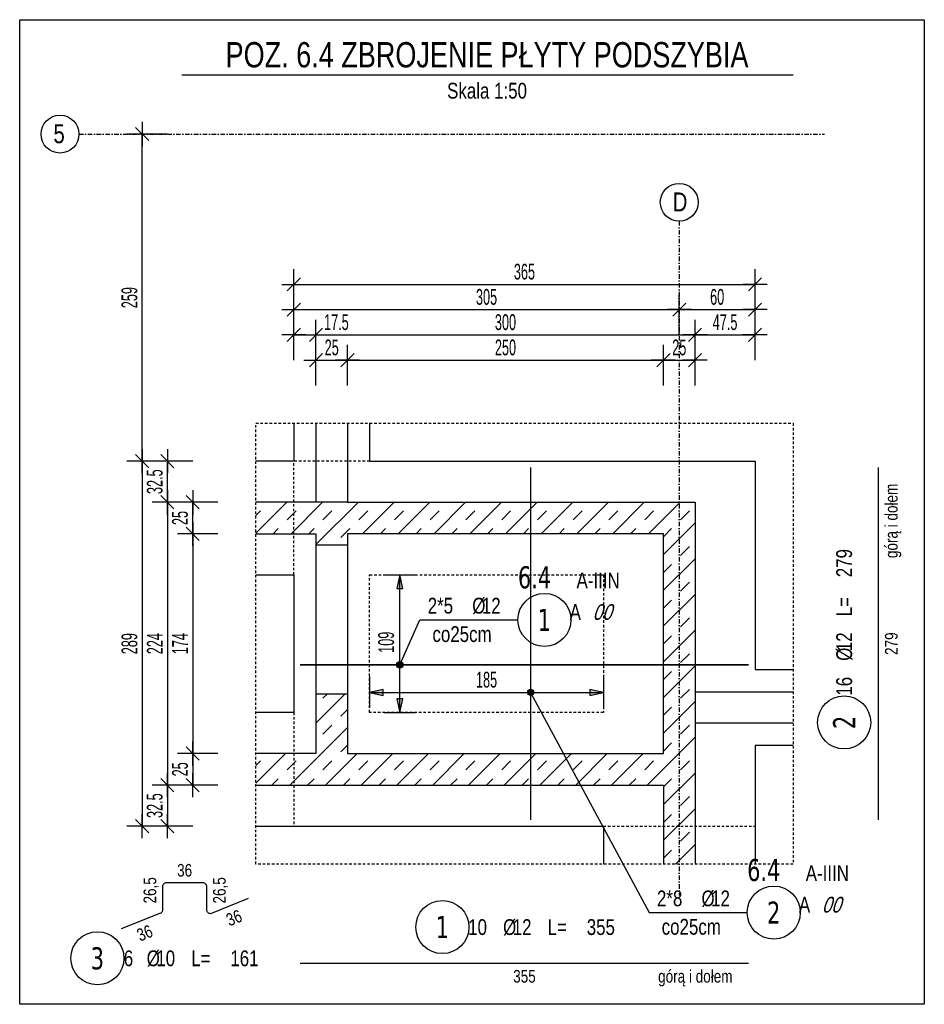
# Model space of a CAD drawing. Header units: millimetres. Extents: x -14651 to 169533, y -50079 to -19374.
# Tile 2 of 12: x -14610 to -13894, y -20154 to -19374. Entities that reach past the tile are written whole.
import ezdxf
from ezdxf.enums import TextEntityAlignment as Align

# ---------------------------------------------------------------- set-up
doc = ezdxf.new("R2010")
doc.units = ezdxf.units.MM
doc.header["$LTSCALE"] = 10
doc.linetypes.add('MO', pattern=[0.7, 0.35, -0.17, 0.01, -0.17])
doc.linetypes.add('MP', pattern=[0.36, 0.2, -0.16])
doc.layers.add('BA_obw', color=230, linetype='Continuous', plot=False)
doc.layers.add('BZ_pom', color=6, linetype='Continuous', plot=False)
for name, color, linetype in [('BA_szr', 1, 'Continuous'), ('BA_txs', 2, 'Continuous'), ('BA_wic', 1, 'Continuous'), ('BA_wis', 2, 'Continuous'), ('BD_lpm', 1, 'MP'), ('BD_osm', 1, 'MO'), ('BD_wig', 3, 'Continuous'), ('BZ_odn', 1, 'Continuous'), ('BZ_opi1', 7, 'Continuous'), ('BZ_opi2', 4, 'Continuous'), ('BZ_opi3', 30, 'Continuous'), ('BZ_opi4', 53, 'Continuous'), ('BZ_P_wid', 3, 'Continuous'), ('BZ_P_wyc', 134, 'Continuous'), ('BZ_sym', 7, 'Continuous'), ('BZ_txg', 3, 'Continuous'), ('BZ_txs', 2, 'Continuous'), ('BZ_wym', 1, 'Continuous')]:
    doc.layers.add(name, color=color, linetype=linetype)
doc.styles.add('BIKTBG', font='tahoma.ttf', dxfattribs={"width": 0.85})
doc.styles.add('BIKTC', font='bikromsw.shx', dxfattribs={"width": 0.85})
doc.styles.add('BIKTG', font='bikromsw.shx', dxfattribs={"width": 0.8})
doc.styles.add('BIKTS', font='bikromsw.shx', dxfattribs={"width": 0.8})
doc.styles.add('BIKWYM', font='bikromsw.shx', dxfattribs={"width": 0.6})
doc.dimstyles.new('BZ_KP_50_cm', dxfattribs={"dimscale": 0.5, "dimtxt": 25, "dimasz": 1.666667, "dimexe": 24, "dimexo": 0, "dimgap": 0, "dimtad": 0, "dimdec": 1, "dimrnd": 0.5, "dimzin": 9, "dimdsep": 46, "dimtxsty": 'BIKWYM', "dimblk": 'WYM-KR', "dimblk1": 'WYM-KP', "dimblk2": 'WYM-KP', "dimsah": 1, "dimcen": 0, "dimdle": 20, "dimclrd": 256, "dimclre": 256, "dimclrt": 7, "dimadec": 0, "dimazin": 0, "dimtfac": 0.033333, "dimtdec": 1, "dimtmove": 0, "dimatfit": 3, "dimldrblk": 'WYM-KP', "dimfxl": 1, "dimtvp": 0.8, "dimtolj": 1, "dimarcsym": 0})
doc.dimstyles.new('BZ_KR_50_cm', dxfattribs={"dimscale": 0.5, "dimtxt": 25, "dimasz": 1.666667, "dimexe": 24, "dimexo": 0, "dimgap": 0, "dimtad": 0, "dimdec": 1, "dimrnd": 0.5, "dimzin": 9, "dimdsep": 46, "dimtxsty": 'BIKWYM', "dimblk": 'WYM-KR', "dimcen": 0, "dimdle": 20, "dimclrd": 256, "dimclre": 256, "dimclrt": 7, "dimadec": 0, "dimazin": 0, "dimtfac": 0.033333, "dimtdec": 1, "dimtmove": 0, "dimatfit": 3, "dimldrblk": 'WYM-KR', "dimfxl": 1, "dimtvp": 0.8, "dimtolj": 1, "dimarcsym": 0})
doc.dimstyles.new('BZ_ST_50_cm', dxfattribs={"dimscale": 0.5, "dimtxt": 25, "dimasz": 1.666667, "dimexe": 24, "dimexo": 0, "dimgap": 0, "dimtad": 0, "dimdec": 1, "dimrnd": 0.5, "dimdsep": 46, "dimtxsty": 'BIKWYM', "dimblk": 'WYM-ST', "dimcen": 0, "dimdle": 20, "dimclrd": 256, "dimclre": 256, "dimclrt": 7, "dimadec": 0, "dimazin": 0, "dimtfac": 0.033333, "dimtdec": 1, "dimtix": 1, "dimtmove": 2, "dimatfit": 3, "dimldrblk": 'WYM-ST', "dimfxl": 25, "dimfxlon": 1, "dimtvp": 0.8, "dimtolj": 1, "dimtzin": 0, "dimarcsym": 0})

# ---------------------------------------------------------------- blocks, each defined once
blk = doc.blocks.new('eoprz')
blk = doc.blocks.new('WYM-KR')
at = {"linetype": 'ByBlock'}
blk.add_line((11.52, 0), (-11.52, 0), dxfattribs=at)
at = {"color": 7, "linetype": 'ByBlock'}
blk.add_line((6.24, 6.24), (-6.24, -6.24), dxfattribs=at)
blk = doc.blocks.new('*D32')
at = {"layer": 'BZ_wym', "lineweight": -2}
for p, q in [((-14375.69, -19663.77), (-14375.69, -19631.77)), ((-14350.69, -19663.77), (-14350.69, -19631.77)), ((-14374.85, -19643.77), (-14351.52, -19643.77))]:
    blk.add_line(p, q, dxfattribs=at)
at = {"layer": 'Defpoints', "color": 0, "lineweight": -2}
for p in [(-14350.69, -19643.77), (-14375.69, -19781.27), (-14350.69, -19781.27)]:
    blk.add_point(p, dxfattribs=at)
at = {"layer": 'BZ_wym', "lineweight": -2, "xscale": 0.8333333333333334, "yscale": 0.8333333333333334, "zscale": 0.8333333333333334, "rotation": 180}
blk.add_blockref('WYM-KR', (-14375.69, -19643.77), dxfattribs=at)
at = {"layer": 'BZ_wym', "lineweight": -2, "xscale": 0.8333333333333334, "yscale": 0.8333333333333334, "zscale": 0.8333333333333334}
blk.add_blockref('WYM-KR', (-14350.69, -19643.77), dxfattribs=at)
at = {"layer": 'BZ_wym', "color": 7, "lineweight": -2, "insert": (-14363.19, -19633.77), "char_height": 12.5, "attachment_point": 5, "style": 'BIKWYM'}
blk.add_mtext('\\A1;25', dxfattribs=at)
blk = doc.blocks.new('*D33')
at = {"layer": 'BZ_wym', "lineweight": -2}
for p, q in [((-14350.69, -19663.77), (-14350.69, -19631.77)), ((-14100.69, -19663.77), (-14100.69, -19631.77)), ((-14349.85, -19643.77), (-14101.52, -19643.77))]:
    blk.add_line(p, q, dxfattribs=at)
at = {"layer": 'Defpoints', "color": 0, "lineweight": -2}
for p in [(-14100.69, -19643.77), (-14350.69, -19781.27), (-14100.69, -19781.27)]:
    blk.add_point(p, dxfattribs=at)
at = {"layer": 'BZ_wym', "lineweight": -2, "xscale": 0.8333333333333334, "yscale": 0.8333333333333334, "zscale": 0.8333333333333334, "rotation": 180}
blk.add_blockref('WYM-KR', (-14350.69, -19643.77), dxfattribs=at)
at = {"layer": 'BZ_wym', "lineweight": -2, "xscale": 0.8333333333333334, "yscale": 0.8333333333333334, "zscale": 0.8333333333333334}
blk.add_blockref('WYM-KR', (-14100.69, -19643.77), dxfattribs=at)
at = {"layer": 'BZ_wym', "color": 7, "lineweight": -2, "insert": (-14225.69, -19633.77), "char_height": 12.5, "attachment_point": 5, "style": 'BIKWYM'}
blk.add_mtext('\\A1;250', dxfattribs=at)
blk = doc.blocks.new('*D34')
at = {"layer": 'BZ_wym', "lineweight": -2}
for p, q in [((-14100.69, -19663.77), (-14100.69, -19631.77)), ((-14075.69, -19663.77), (-14075.69, -19631.77)), ((-14099.85, -19643.77), (-14076.52, -19643.77))]:
    blk.add_line(p, q, dxfattribs=at)
at = {"layer": 'Defpoints', "color": 0, "lineweight": -2}
for p in [(-14075.69, -19643.77), (-14075.69, -19756.27), (-14100.69, -19781.27)]:
    blk.add_point(p, dxfattribs=at)
at = {"layer": 'BZ_wym', "lineweight": -2, "xscale": 0.8333333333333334, "yscale": 0.8333333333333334, "zscale": 0.8333333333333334, "rotation": 180}
blk.add_blockref('WYM-KR', (-14100.69, -19643.77), dxfattribs=at)
at = {"layer": 'BZ_wym', "lineweight": -2, "xscale": 0.8333333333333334, "yscale": 0.8333333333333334, "zscale": 0.8333333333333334}
blk.add_blockref('WYM-KR', (-14075.69, -19643.77), dxfattribs=at)
at = {"layer": 'BZ_wym', "color": 7, "lineweight": -2, "insert": (-14088.19, -19633.77), "char_height": 12.5, "attachment_point": 5, "style": 'BIKWYM'}
blk.add_mtext('\\A1;25', dxfattribs=at)
blk = doc.blocks.new('*D35')
at = {"layer": 'BZ_wym', "lineweight": -2}
for p, q in [((-14393.19, -19643.77), (-14393.19, -19611.77)), ((-14375.69, -19643.77), (-14375.69, -19611.77)), ((-14394.03, -19623.77), (-14394.86, -19623.77)), ((-14393.19, -19623.77), (-14375.69, -19623.77)), ((-14374.85, -19623.77), (-14344.97, -19623.77))]:
    blk.add_line(p, q, dxfattribs=at)
at = {"layer": 'Defpoints', "color": 0, "lineweight": -2}
for p in [(-14375.69, -19623.77), (-14393.19, -19723.77), (-14375.69, -19781.27)]:
    blk.add_point(p, dxfattribs=at)
at = {"layer": 'BZ_wym', "lineweight": -2, "xscale": 0.8333333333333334, "yscale": 0.8333333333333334, "zscale": 0.8333333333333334}
blk.add_blockref('WYM-KR', (-14393.19, -19623.77), dxfattribs=at)
at = {"layer": 'BZ_wym', "lineweight": -2, "xscale": 0.8333333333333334, "yscale": 0.8333333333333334, "zscale": 0.8333333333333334, "rotation": 180}
blk.add_blockref('WYM-KR', (-14375.69, -19623.77), dxfattribs=at)
at = {"layer": 'BZ_wym', "color": 7, "lineweight": -2, "insert": (-14359.5, -19613.77), "char_height": 12.5, "attachment_point": 5, "style": 'BIKWYM'}
blk.add_mtext('\\A1;17.5', dxfattribs=at)
blk = doc.blocks.new('*D36')
at = {"layer": 'BZ_wym', "lineweight": -2}
for p, q in [((-14375.69, -19643.77), (-14375.69, -19611.77)), ((-14075.69, -19643.77), (-14075.69, -19611.77)), ((-14374.85, -19623.77), (-14076.52, -19623.77))]:
    blk.add_line(p, q, dxfattribs=at)
at = {"layer": 'Defpoints', "color": 0, "lineweight": -2}
for p in [(-14075.69, -19623.77), (-14075.69, -19756.27), (-14375.69, -19781.27)]:
    blk.add_point(p, dxfattribs=at)
at = {"layer": 'BZ_wym', "lineweight": -2, "xscale": 0.8333333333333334, "yscale": 0.8333333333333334, "zscale": 0.8333333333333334, "rotation": 180}
blk.add_blockref('WYM-KR', (-14375.69, -19623.77), dxfattribs=at)
at = {"layer": 'BZ_wym', "lineweight": -2, "xscale": 0.8333333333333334, "yscale": 0.8333333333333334, "zscale": 0.8333333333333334}
blk.add_blockref('WYM-KR', (-14075.69, -19623.77), dxfattribs=at)
at = {"layer": 'BZ_wym', "color": 7, "lineweight": -2, "insert": (-14225.69, -19613.77), "char_height": 12.5, "attachment_point": 5, "style": 'BIKWYM'}
blk.add_mtext('\\A1;300', dxfattribs=at)
blk = doc.blocks.new('*D37')
at = {"layer": 'BZ_wym', "lineweight": -2}
for p, q in [((-14075.69, -19643.77), (-14075.69, -19611.77)), ((-14028.19, -19643.77), (-14028.19, -19611.77)), ((-14074.85, -19623.77), (-14029.02, -19623.77))]:
    blk.add_line(p, q, dxfattribs=at)
at = {"layer": 'Defpoints', "color": 0, "lineweight": -2}
for p in [(-14028.19, -19623.77), (-14028.19, -19723.77), (-14075.69, -19756.27)]:
    blk.add_point(p, dxfattribs=at)
at = {"layer": 'BZ_wym', "lineweight": -2, "xscale": 0.8333333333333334, "yscale": 0.8333333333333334, "zscale": 0.8333333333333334, "rotation": 180}
blk.add_blockref('WYM-KR', (-14075.69, -19623.77), dxfattribs=at)
at = {"layer": 'BZ_wym', "lineweight": -2, "xscale": 0.8333333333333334, "yscale": 0.8333333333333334, "zscale": 0.8333333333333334}
blk.add_blockref('WYM-KR', (-14028.19, -19623.77), dxfattribs=at)
at = {"layer": 'BZ_wym', "color": 7, "lineweight": -2, "insert": (-14051.94, -19613.77), "char_height": 12.5, "attachment_point": 5, "style": 'BIKWYM'}
blk.add_mtext('\\A1;47.5', dxfattribs=at)
blk = doc.blocks.new('*D38')
at = {"layer": 'BZ_wym', "lineweight": -2}
for p, q in [((-14393.19, -19623.77), (-14393.19, -19591.77)), ((-14088.19, -19623.77), (-14088.19, -19591.77)), ((-14392.36, -19603.77), (-14089.02, -19603.77))]:
    blk.add_line(p, q, dxfattribs=at)
at = {"layer": 'Defpoints', "color": 0, "lineweight": -2}
for p in [(-14088.19, -19603.77), (-14393.19, -19723.77), (-14088.19, -19723.77)]:
    blk.add_point(p, dxfattribs=at)
at = {"layer": 'BZ_wym', "lineweight": -2, "xscale": 0.8333333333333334, "yscale": 0.8333333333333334, "zscale": 0.8333333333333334, "rotation": 180}
blk.add_blockref('WYM-KR', (-14393.19, -19603.77), dxfattribs=at)
at = {"layer": 'BZ_wym', "lineweight": -2, "xscale": 0.8333333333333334, "yscale": 0.8333333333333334, "zscale": 0.8333333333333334}
blk.add_blockref('WYM-KR', (-14088.19, -19603.77), dxfattribs=at)
at = {"layer": 'BZ_wym', "color": 7, "lineweight": -2, "insert": (-14240.69, -19593.77), "char_height": 12.5, "attachment_point": 5, "style": 'BIKWYM'}
blk.add_mtext('\\A1;305', dxfattribs=at)
blk = doc.blocks.new('*D39')
at = {"layer": 'BZ_wym', "lineweight": -2}
for p, q in [((-14088.19, -19623.77), (-14088.19, -19591.77)), ((-14028.19, -19623.77), (-14028.19, -19591.77)), ((-14087.35, -19603.77), (-14029.02, -19603.77))]:
    blk.add_line(p, q, dxfattribs=at)
at = {"layer": 'Defpoints', "color": 0, "lineweight": -2}
for p in [(-14028.19, -19603.77), (-14088.19, -19723.77), (-14028.19, -19723.77)]:
    blk.add_point(p, dxfattribs=at)
at = {"layer": 'BZ_wym', "lineweight": -2, "xscale": 0.8333333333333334, "yscale": 0.8333333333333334, "zscale": 0.8333333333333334, "rotation": 180}
blk.add_blockref('WYM-KR', (-14088.19, -19603.77), dxfattribs=at)
at = {"layer": 'BZ_wym', "lineweight": -2, "xscale": 0.8333333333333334, "yscale": 0.8333333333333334, "zscale": 0.8333333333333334}
blk.add_blockref('WYM-KR', (-14028.19, -19603.77), dxfattribs=at)
at = {"layer": 'BZ_wym', "color": 7, "lineweight": -2, "insert": (-14058.19, -19593.77), "char_height": 12.5, "attachment_point": 5, "style": 'BIKWYM'}
blk.add_mtext('\\A1;60', dxfattribs=at)
blk = doc.blocks.new('*D40')
at = {"layer": 'BZ_wym', "lineweight": -2}
for p, q in [((-14393.19, -19603.77), (-14393.19, -19571.77)), ((-14028.19, -19603.77), (-14028.19, -19571.77)), ((-14392.35, -19583.77), (-14029.02, -19583.77))]:
    blk.add_line(p, q, dxfattribs=at)
at = {"layer": 'Defpoints', "color": 0, "lineweight": -2}
for p in [(-14028.19, -19583.77), (-14393.19, -19723.77), (-14028.19, -19723.77)]:
    blk.add_point(p, dxfattribs=at)
at = {"layer": 'BZ_wym', "lineweight": -2, "xscale": 0.8333333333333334, "yscale": 0.8333333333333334, "zscale": 0.8333333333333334, "rotation": 180}
blk.add_blockref('WYM-KR', (-14393.19, -19583.77), dxfattribs=at)
at = {"layer": 'BZ_wym', "lineweight": -2, "xscale": 0.8333333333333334, "yscale": 0.8333333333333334, "zscale": 0.8333333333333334}
blk.add_blockref('WYM-KR', (-14028.19, -19583.77), dxfattribs=at)
at = {"layer": 'BZ_wym', "color": 7, "lineweight": -2, "insert": (-14210.69, -19573.77), "char_height": 12.5, "attachment_point": 5, "style": 'BIKWYM'}
blk.add_mtext('\\A1;365', dxfattribs=at)
blk = doc.blocks.new('*D41')
at = {"layer": 'BZ_wym', "lineweight": -2}
for p, q in [((-14453.21, -19756.27), (-14485.21, -19756.27)), ((-14473.21, -19780.44), (-14473.21, -19757.1)), ((-14453.21, -19781.27), (-14485.21, -19781.27))]:
    blk.add_line(p, q, dxfattribs=at)
at = {"layer": 'Defpoints', "color": 0, "lineweight": -2}
for p in [(-14473.21, -19756.27), (-14453.21, -19756.27), (-14453.21, -19781.27)]:
    blk.add_point(p, dxfattribs=at)
at = {"layer": 'BZ_wym', "lineweight": -2, "xscale": 0.8333333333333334, "yscale": 0.8333333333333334, "zscale": 0.8333333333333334}
for p, rotation in [((-14473.21, -19756.27), 90), ((-14473.21, -19781.27), 270)]:
    blk.add_blockref('WYM-KR', p, dxfattribs=dict(at, rotation=rotation))
at = {"layer": 'BZ_wym', "color": 7, "lineweight": -2, "insert": (-14483.21, -19768.77), "char_height": 12.5, "attachment_point": 5, "rotation": 90, "style": 'BIKWYM'}
blk.add_mtext('\\A1;25', dxfattribs=at)
blk = doc.blocks.new('*D42')
at = {"layer": 'BZ_wym', "lineweight": -2}
for p, q in [((-14453.21, -19781.27), (-14485.21, -19781.27)), ((-14473.21, -19782.1), (-14473.21, -19954.44)), ((-14453.21, -19955.27), (-14485.21, -19955.27))]:
    blk.add_line(p, q, dxfattribs=at)
at = {"layer": 'Defpoints', "color": 0, "lineweight": -2}
for p in [(-14453.21, -19781.27), (-14473.21, -19955.27), (-14453.21, -19955.27)]:
    blk.add_point(p, dxfattribs=at)
at = {"layer": 'BZ_wym', "lineweight": -2, "xscale": 0.8333333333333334, "yscale": 0.8333333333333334, "zscale": 0.8333333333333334}
for p, rotation in [((-14473.21, -19781.27), 90), ((-14473.21, -19955.27), 270)]:
    blk.add_blockref('WYM-KR', p, dxfattribs=dict(at, rotation=rotation))
at = {"layer": 'BZ_wym', "color": 7, "lineweight": -2, "insert": (-14483.21, -19868.27), "char_height": 12.5, "attachment_point": 5, "rotation": 90, "style": 'BIKWYM'}
blk.add_mtext('\\A1;174', dxfattribs=at)
blk = doc.blocks.new('*D43')
at = {"layer": 'BZ_wym', "lineweight": -2}
for p, q in [((-14453.21, -19955.27), (-14485.21, -19955.27)), ((-14473.21, -19956.1), (-14473.21, -19979.44)), ((-14453.21, -19980.27), (-14485.21, -19980.27))]:
    blk.add_line(p, q, dxfattribs=at)
at = {"layer": 'Defpoints', "color": 0, "lineweight": -2}
for p in [(-14453.21, -19955.27), (-14473.21, -19980.27), (-14453.21, -19980.27)]:
    blk.add_point(p, dxfattribs=at)
at = {"layer": 'BZ_wym', "lineweight": -2, "xscale": 0.8333333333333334, "yscale": 0.8333333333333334, "zscale": 0.8333333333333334}
for p, rotation in [((-14473.21, -19955.27), 90), ((-14473.21, -19980.27), 270)]:
    blk.add_blockref('WYM-KR', p, dxfattribs=dict(at, rotation=rotation))
at = {"layer": 'BZ_wym', "color": 7, "lineweight": -2, "insert": (-14483.21, -19967.77), "char_height": 12.5, "attachment_point": 5, "rotation": 90, "style": 'BIKWYM'}
blk.add_mtext('\\A1;25', dxfattribs=at)
blk = doc.blocks.new('*D44')
at = {"layer": 'BZ_wym', "lineweight": -2}
for p, q in [((-14473.21, -19723.77), (-14505.21, -19723.77)), ((-14493.21, -19755.44), (-14493.21, -19724.6)), ((-14473.21, -19756.27), (-14505.21, -19756.27))]:
    blk.add_line(p, q, dxfattribs=at)
at = {"layer": 'Defpoints', "color": 0, "lineweight": -2}
for p in [(-14493.21, -19723.77), (-14473.21, -19723.77), (-14473.21, -19756.27)]:
    blk.add_point(p, dxfattribs=at)
at = {"layer": 'BZ_wym', "lineweight": -2, "xscale": 0.8333333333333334, "yscale": 0.8333333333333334, "zscale": 0.8333333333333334}
for p, rotation in [((-14493.21, -19723.77), 90), ((-14493.21, -19756.27), 270)]:
    blk.add_blockref('WYM-KR', p, dxfattribs=dict(at, rotation=rotation))
at = {"layer": 'BZ_wym', "color": 7, "lineweight": -2, "insert": (-14503.21, -19740.02), "char_height": 12.5, "attachment_point": 5, "rotation": 90, "style": 'BIKWYM'}
blk.add_mtext('\\A1;32.5', dxfattribs=at)
blk = doc.blocks.new('*D45')
at = {"layer": 'BZ_wym', "lineweight": -2}
for p, q in [((-14473.21, -19756.27), (-14505.21, -19756.27)), ((-14493.21, -19757.1), (-14493.21, -19979.44)), ((-14473.21, -19980.27), (-14505.21, -19980.27))]:
    blk.add_line(p, q, dxfattribs=at)
at = {"layer": 'Defpoints', "color": 0, "lineweight": -2}
for p in [(-14473.21, -19756.27), (-14493.21, -19980.27), (-14473.21, -19980.27)]:
    blk.add_point(p, dxfattribs=at)
at = {"layer": 'BZ_wym', "lineweight": -2, "xscale": 0.8333333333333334, "yscale": 0.8333333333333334, "zscale": 0.8333333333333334}
for p, rotation in [((-14493.21, -19756.27), 90), ((-14493.21, -19980.27), 270)]:
    blk.add_blockref('WYM-KR', p, dxfattribs=dict(at, rotation=rotation))
at = {"layer": 'BZ_wym', "color": 7, "lineweight": -2, "insert": (-14503.21, -19868.27), "char_height": 12.5, "attachment_point": 5, "rotation": 90, "style": 'BIKWYM'}
blk.add_mtext('\\A1;224', dxfattribs=at)
blk = doc.blocks.new('*D46')
at = {"layer": 'BZ_wym', "lineweight": -2}
for p, q in [((-14473.21, -19980.27), (-14505.21, -19980.27)), ((-14493.21, -19981.1), (-14493.21, -20011.94)), ((-14473.21, -20012.77), (-14505.21, -20012.77))]:
    blk.add_line(p, q, dxfattribs=at)
at = {"layer": 'Defpoints', "color": 0, "lineweight": -2}
for p in [(-14473.21, -19980.27), (-14493.21, -20012.77), (-14473.21, -20012.77)]:
    blk.add_point(p, dxfattribs=at)
at = {"layer": 'BZ_wym', "lineweight": -2, "xscale": 0.8333333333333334, "yscale": 0.8333333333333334, "zscale": 0.8333333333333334}
for p, rotation in [((-14493.21, -19980.27), 90), ((-14493.21, -20012.77), 270)]:
    blk.add_blockref('WYM-KR', p, dxfattribs=dict(at, rotation=rotation))
at = {"layer": 'BZ_wym', "color": 7, "lineweight": -2, "insert": (-14503.21, -19996.52), "char_height": 12.5, "attachment_point": 5, "rotation": 90, "style": 'BIKWYM'}
blk.add_mtext('\\A1;32.5', dxfattribs=at)
blk = doc.blocks.new('*D47')
at = {"layer": 'BZ_wym', "lineweight": -2}
for p, q in [((-14493.21, -19723.77), (-14525.21, -19723.77)), ((-14513.21, -19724.6), (-14513.21, -20011.94)), ((-14493.21, -20012.77), (-14525.21, -20012.77))]:
    blk.add_line(p, q, dxfattribs=at)
at = {"layer": 'Defpoints', "color": 0, "lineweight": -2}
for p in [(-14493.21, -19723.77), (-14513.21, -20012.77), (-14493.21, -20012.77)]:
    blk.add_point(p, dxfattribs=at)
at = {"layer": 'BZ_wym', "lineweight": -2, "xscale": 0.8333333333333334, "yscale": 0.8333333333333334, "zscale": 0.8333333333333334}
for p, rotation in [((-14513.21, -19723.77), 90), ((-14513.21, -20012.77), 270)]:
    blk.add_blockref('WYM-KR', p, dxfattribs=dict(at, rotation=rotation))
at = {"layer": 'BZ_wym', "color": 7, "lineweight": -2, "insert": (-14523.21, -19868.27), "char_height": 12.5, "attachment_point": 5, "rotation": 90, "style": 'BIKWYM'}
blk.add_mtext('\\A1;289', dxfattribs=at)
blk = doc.blocks.new('*D48')
at = {"layer": 'BZ_wym', "lineweight": -2}
for p, q in [((-14493.21, -19464.77), (-14525.21, -19464.77)), ((-14513.21, -19722.94), (-14513.21, -19465.6)), ((-14493.21, -19723.77), (-14525.21, -19723.77))]:
    blk.add_line(p, q, dxfattribs=at)
at = {"layer": 'Defpoints', "color": 0, "lineweight": -2}
for p in [(-14513.21, -19464.77), (-14493.21, -19464.77), (-14493.21, -19723.77)]:
    blk.add_point(p, dxfattribs=at)
at = {"layer": 'BZ_wym', "lineweight": -2, "xscale": 0.8333333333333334, "yscale": 0.8333333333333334, "zscale": 0.8333333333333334}
for p, rotation in [((-14513.21, -19464.77), 90), ((-14513.21, -19723.77), 270)]:
    blk.add_blockref('WYM-KR', p, dxfattribs=dict(at, rotation=rotation))
at = {"layer": 'BZ_wym', "color": 7, "lineweight": -2, "insert": (-14523.21, -19594.27), "char_height": 12.5, "attachment_point": 5, "rotation": 90, "style": 'BIKWYM'}
blk.add_mtext('\\A1;259', dxfattribs=at)
blk = doc.blocks.new('WYM-ST')
blk.add_hatch(color=256).paths.add_polyline_path([(-13, 2.88), (0, 0), (-13, -2.88)])
blk.add_lwpolyline([(0, 0), (-13, 2.88), (-13, -2.88), (0, 0)])
blk = doc.blocks.new('*D49')
at = {"layer": 'BZ_wym', "lineweight": -2}
for p, q in [((-14321.76, -19813.77), (-14297.26, -19813.77)), ((-14309.26, -19921.94), (-14309.26, -19814.6)), ((-14321.76, -19922.77), (-14297.26, -19922.77))]:
    blk.add_line(p, q, dxfattribs=at)
at = {"layer": 'Defpoints', "color": 0, "lineweight": -2}
for p in [(-14329.26, -19813.77), (-14309.26, -19813.77), (-14329.26, -19922.77)]:
    blk.add_point(p, dxfattribs=at)
at = {"layer": 'BZ_wym', "lineweight": -2, "xscale": 0.8333333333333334, "yscale": 0.8333333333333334, "zscale": 0.8333333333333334}
for p, rotation in [((-14309.26, -19813.77), 90), ((-14309.26, -19922.77), 270)]:
    blk.add_blockref('WYM-ST', p, dxfattribs=dict(at, rotation=rotation))
at = {"layer": 'BZ_wym', "color": 7, "lineweight": -2, "insert": (-14320.07, -19867.14), "char_height": 12.5, "attachment_point": 5, "rotation": 90, "style": 'BIKWYM'}
blk.add_mtext('\\A1;109', dxfattribs=at)
blk = doc.blocks.new('WYM-KP')
blk.add_hatch(color=256).paths.add_polyline_path([(3, 0, 1), (-3, 0, 1)])
blk.add_circle((0, 0), 3)
blk = doc.blocks.new('*D50')
at = {"layer": 'BZ_wym', "lineweight": -2}
for p, q in [((-14333.19, -19894.35), (-14333.19, -19918.85)), ((-14148.19, -19894.35), (-14148.19, -19918.85)), ((-14332.35, -19906.85), (-14149.02, -19906.85))]:
    blk.add_line(p, q, dxfattribs=at)
at = {"layer": 'Defpoints', "color": 0, "lineweight": -2}
for p in [(-14333.19, -19886.85), (-14148.19, -19883.6), (-14148.19, -19906.85)]:
    blk.add_point(p, dxfattribs=at)
at = {"layer": 'BZ_wym', "lineweight": -2, "xscale": 0.8333333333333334, "yscale": 0.8333333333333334, "zscale": 0.8333333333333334, "rotation": 180}
blk.add_blockref('WYM-ST', (-14333.19, -19906.85), dxfattribs=at)
at = {"layer": 'BZ_wym', "lineweight": -2, "xscale": 0.8333333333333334, "yscale": 0.8333333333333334, "zscale": 0.8333333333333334}
blk.add_blockref('WYM-ST', (-14148.19, -19906.85), dxfattribs=at)
at = {"layer": 'BZ_wym', "color": 7, "lineweight": -2, "insert": (-14240.69, -19896.85), "char_height": 12.5, "attachment_point": 5, "style": 'BIKWYM'}
blk.add_mtext('\\A1;185', dxfattribs=at)
blk = doc.blocks.new('bik_BlkOpPretW', base_point=(-8229.32, 29338.93))
at = {"layer": 'BZ_opi2', "style": 'BIKTBG', "width": 0.8}
blk.add_attdef('NUMER', text='', height=35, dxfattribs=at).set_placement((-8167.32, 29338.93), align=Align.MIDDLE_CENTER)
at = {"layer": 'BZ_opi4', "style": 'BIKTS', "width": 0.8}
for tag, p in [('SZTUK', (-8124.28, 29326.43)), ('PRZEDR_FI', (-8050, 29326.43)), ('PRZEKROJ', (-8034.76, 29326.43)), ('PRZEDR_L', (-7979.52, 29326.43)), ('DLUGOSC', (-7917.62, 29326.43))]:
    blk.add_attdef(tag, p, '', height=25, dxfattribs=at)
at = {"layer": 'BZ_pom', "width": 0.8}
for tag, p, height, style, flags in [('POZYCJA', (-8124.28, 29288.93), 35, 'BIKTBG', 3), ('GATUNEK', (-8124.28, 29251.43), 25, 'BIKTS', 1), ('METODA_L', (-8124.28, 29176.43), 25, 'BIKTS', 3)]:
    blk.add_attdef(tag, p, '', height=height, dxfattribs=dict(at, style=style, flags=flags))
at = {"layer": 'BZ_wym', "width": 0.8}
for tag, p, height, style, flags in [('UWAGA', (-8124.28, 29213.93), 25, 'BIKTS', 1), ('TYP_PRETA', (-8124.28, 29138.93), 25, 'BIKTS', 3), ('PRZEDR_NR', (-8124.28, 29101.43), 35, 'BIKTBG', 1), ('PRZEDR_SZT', (-8124.28, 29063.93), 25, 'BIKTS', 1), ('EURO_KOD', (-8124.28, 29026.43), 25, 'BIKTS', 3), ('EURO_KOD_SEGMENTY', (-8070, 29026.43), 25, 'BIKTS', 3), ('HAK_1', (-8124.28, 28988.93), 25, 'BIKTS', 3), ('HAK_2', (-8124.28, 28951.43), 25, 'BIKTS', 3), ('ID', (-8124.28, 28913.93), 25, 'BIKTS', 3), ('ID_C', (-8124.28, 28876.43), 25, 'BIKTS', 3), ('b_atr_0', (-8124.28, 28838.93), 25, 'BIKTS', 3)]:
    blk.add_attdef(tag, p, '', height=height, dxfattribs=dict(at, style=style, flags=flags))
blk = doc.blocks.new('bik_BlkOpPret', base_point=(1524.45, 7050.26))
at = {"layer": 'BZ_opi1', "style": 'BIKTS', "width": 0.6}
for tag, p in [('SZTUK', (1533.83, 7057.76)), ('PRZEDR_FI', (1554.72, 7057.76)), ('PRZEKROJ', (1563.29, 7057.76)), ('PRZEDR_L', (1533.83, 7024.01)), ('DLUGOSC', (1568.65, 7024.01)), ('UWAGA', (1533.83, 6997.76))]:
    blk.add_attdef(tag, p, '', height=18.75, dxfattribs=at)
at = {"layer": 'BZ_opi2', "style": 'BIKTBG', "width": 0.6}
blk.add_attdef('NUMER', text='', height=26.25, dxfattribs=at).set_placement((1620.77, 7050.26), align=Align.MIDDLE_CENTER)
at = {"layer": 'BZ_pom', "width": 0.6}
for tag, p, height, style in [('POZYCJA', (1589.27, 7087.76), 26.25, 'BIKTBG'), ('GATUNEK', (1630.22, 7087.76), 18.75, 'BIKTS'), ('METODA_L', (1639.09, 7050.26), 18.75, 'BIKTS'), ('EURO_KOD', (1663.74, 7050.26), 18.75, 'BIKTS')]:
    blk.add_attdef(tag, p, '', height=height, dxfattribs=dict(at, style=style))
at = {"layer": 'BZ_wym', "width": 0.6}
for tag, p, height, style, flags in [('PRZEDR_NR', (1533.83, 6969.63), 26.25, 'BIKTBG', 1), ('PRZEDR_SZT', (1533.83, 6941.51), 18.75, 'BIKTS', 1), ('TYP_PRETA', (1533.83, 6913.38), 18.75, 'BIKTS', 3), ('EURO_KOD_SEGMENTY', (1567.58, 6885.26), 18.75, 'BIKTS', 3), ('HAK_1', (1533.83, 6857.13), 18.75, 'BIKTS', 3), ('HAK_2', (1533.83, 6829.01), 18.75, 'BIKTS', 3), ('ID', (1533.83, 6800.88), 18.75, 'BIKTS', 3), ('ID_C', (1533.83, 6772.76), 18.75, 'BIKTS', 3), ('b_atr_0', (1533.83, 6744.63), 18.75, 'BIKTS', 3)]:
    blk.add_attdef(tag, p, '', height=height, dxfattribs=dict(at, style=style, flags=flags))

msp = doc.modelspace()

# ---------------------------------------------------------------- hatches: boundary and pattern name
at = {"layer": 'BA_szr'}
h = msp.add_hatch(dxfattribs=at)
h.set_pattern_fill('BIK_ZELBET', color=256, scale=100, angle=45, pattern_type=2)
h.set_pattern_definition([(45, (-20840.133, -22803.618), (-14.142136, 14.142136), []), (45, (-20847.204, -22796.547), (-14.142136, 14.142136), [10, -10])])
h.paths.add_polyline_path([(-14100.69, -19955.27), (-14100.69, -19781.27), (-14350.69, -19781.27), (-14350.69, -19790.27), (-14375.69, -19790.27), (-14375.69, -19781.27), (-14423.21, -19781.27), (-14423.21, -19756.27), (-14100.69, -19756.27), (-14075.69, -19756.27), (-14075.69, -20042.77), (-14100.69, -20042.77), (-14100.69, -19980.27), (-14423.21, -19980.27), (-14423.21, -19955.27), (-14375.72, -19955.27), (-14375.69, -19908.27), (-14350.69, -19908.27), (-14350.69, -19955.27)])

# ---------------------------------------------------------------- linework, layer by layer
at = {"layer": 'BA_obw', "lineweight": -2}
msp.add_lwpolyline([(-14610.07, -19374.2), (-13894.3, -19374.2), (-13894.3, -20153.82), (-14610.07, -20153.82)], close=True, dxfattribs=at)
at = {"layer": 'BA_wic'}
for centre in [(-14578.21, -19464.77), (-14088.19, -19518.77)]:
    msp.add_circle(centre, 15, dxfattribs=at)
at = {"layer": 'BA_wis'}
for points in [[(-14393.19, -19693.77), (-14393.19, -19723.77), (-14423.21, -19723.77)], [(-14333.19, -19693.77), (-14333.19, -19723.77), (-14028.19, -19723.77), (-14028.19, -19888.77), (-13998.19, -19888.77)], [(-14423.21, -19813.77), (-14393.19, -19813.77), (-14393.22, -19922.77), (-14423.21, -19922.77)], [(-13998.19, -19948.77), (-14028.19, -19948.77), (-14028.19, -20042.77)], [(-14423.21, -20012.77), (-14148.19, -20012.77), (-14148.19, -20042.77)]]:
    msp.add_lwpolyline(points, dxfattribs=at)
at = {"layer": 'BD_lpm', "color": 2}
for p, q in [((-14333.19, -19723.77), (-14393.19, -19723.77)), ((-14148.19, -20012.77), (-14028.19, -20012.77))]:
    msp.add_line(p, q, dxfattribs=at)
at = {"layer": 'BD_lpm'}
msp.add_lwpolyline([(-14423.21, -19693.77), (-13998.19, -19693.77), (-13998.19, -20042.77), (-14423.21, -20042.77)], close=True, dxfattribs=at)
at = {"layer": 'BD_lpm', "color": 2}
for points in [[(-14393.19, -19813.77), (-14393.19, -19723.77)], [(-14393.22, -19922.77), (-14393.24, -20012.77)]]:
    msp.add_lwpolyline(points, dxfattribs=at)
msp.add_lwpolyline([(-14333.19, -19813.77), (-14148.19, -19813.77), (-14148.19, -19922.77), (-14333.19, -19922.77)], close=True, dxfattribs=at)
at = {"layer": 'BD_osm'}
for points in [[(-14563.21, -19464.77), (-13973.19, -19464.77)], [(-14088.19, -19533.77), (-14088.19, -20067.77)]]:
    msp.add_lwpolyline(points, dxfattribs=at)
at = {"layer": 'BD_wig'}
for points in [[(-14375.69, -19693.77), (-14375.69, -19756.27), (-14423.21, -19756.27)], [(-14350.69, -19693.77), (-14350.69, -19756.27), (-14075.69, -19756.27), (-14075.69, -19906.27)], [(-14350.69, -19756.27), (-14375.69, -19756.27)], [(-14423.21, -19781.27), (-14375.69, -19781.27), (-14375.72, -19955.27), (-14423.21, -19955.27)], [(-14350.69, -19790.27), (-14375.69, -19790.27)], [(-14350.69, -19908.27), (-14375.69, -19908.27)], [(-14075.69, -19906.27), (-13998.19, -19906.27)], [(-14075.69, -19906.27), (-14075.69, -19931.27)], [(-13998.19, -19931.27), (-14075.69, -19931.27), (-14075.69, -20042.77)], [(-14423.21, -19980.27), (-14100.69, -19980.27), (-14100.69, -20042.77)]]:
    msp.add_lwpolyline(points, dxfattribs=at)
msp.add_lwpolyline([(-14350.69, -19955.27), (-14100.69, -19955.27), (-14100.69, -19781.27), (-14350.69, -19781.27)], close=True, dxfattribs=at)
at = {"layer": 'BZ_odn', "lineweight": -2}
for centre in [(-14194.86, -19849.44), (-14013.47, -20081.19)]:
    msp.add_circle(centre, 21, dxfattribs=at)
at = {"layer": 'BZ_odn', "color": 252, "lineweight": -2}
for centre in [(-13957.71, -19930.6), (-14275.66, -20092.67), (-14548.62, -20117.39)]:
    msp.add_circle(centre, 21, dxfattribs=at)
at = {"layer": 'BZ_P_wid', "lineweight": -2, "const_width": 1.2}
for points in [[(-14205.81, -19728.77), (-14205.81, -20007.77)], [(-14388.2, -19885.06), (-14033.19, -19885.06)]]:
    msp.add_lwpolyline(points, dxfattribs=at)
at = {"layer": 'BZ_P_wyc', "linetype": 'Continuous', "lineweight": -2, "const_width": 1.2}
for points in [[(-13930.62, -19728.77), (-13930.62, -20007.77)], [(-14388.2, -20121.43), (-14033.19, -20121.43)]]:
    msp.add_lwpolyline(points, dxfattribs=at)
at = {"layer": 'BZ_P_wyc', "linetype": 'Continuous', "lineweight": -2}
msp.add_lwpolyline([(-14429.4, -20070.11), (-14459.07, -20082.09, -0.414214), (-14462.07, -20079.09), (-14462.07, -20060.69, 0.414214), (-14465.07, -20057.69), (-14494.07, -20057.69, 0.414214), (-14497.07, -20060.69), (-14497.07, -20079.09, -0.414214), (-14500.07, -20082.09), (-14529.74, -20094.08)], format="xyb", dxfattribs=at)
at = {"layer": 'BZ_txg'}
msp.add_lwpolyline([(-14481.78, -19417.94), (-13998.12, -19417.94)], dxfattribs=at)

# ---------------------------------------------------------------- block references
at = {"lineweight": -2}
ref = msp.add_blockref('bik_BlkOpPretW', (-13957.71, -19961.6), dxfattribs=dict(at, rotation=90))
ref.add_attrib('NUMER', '2', dxfattribs={"layer": 'BZ_opi2', "lineweight": -2, "height": 17.5, "rotation": 90, "style": 'BIKTBG', "width": 0.8}).set_placement((-13957.71, -19930.6), align=Align.MIDDLE_CENTER)
ref.add_attrib('SZTUK', '16', (-13951.46, -19909.44), dxfattribs={"layer": 'BZ_opi4', "lineweight": -2, "height": 12.5, "rotation": 90, "style": 'BIKTS', "width": 0.8})
ref.add_attrib('PRZEKROJ', '12', (-13951.46, -19874.2), dxfattribs={"layer": 'BZ_opi4', "lineweight": -2, "height": 12.5, "rotation": 90, "style": 'BIKTS', "width": 0.8})
ref.add_attrib('DLUGOSC', '279', (-13951.46, -19815.63), dxfattribs={"layer": 'BZ_opi4', "lineweight": -2, "height": 12.5, "rotation": 90, "style": 'BIKTS', "width": 0.8})
ref.add_attrib('PRZEDR_FI', '%%c', (-13951.46, -19881.82), dxfattribs={"layer": 'BZ_opi4', "lineweight": -2, "height": 12.5, "rotation": 90, "style": 'BIKTS', "width": 0.8})
ref.add_attrib('PRZEDR_L', 'L=', (-13951.46, -19846.58), dxfattribs={"layer": 'BZ_opi4', "lineweight": -2, "height": 12.5, "rotation": 90, "style": 'BIKTS', "width": 0.8})
ref = msp.add_blockref('bik_BlkOpPret', (-14293.48, -19849.44), dxfattribs=at)
ref.add_attrib('NUMER', '1', dxfattribs={"layer": 'BZ_opi2', "lineweight": -2, "height": 17.5, "style": 'BIKTBG', "width": 0.8}).set_placement((-14194.86, -19849.44), align=Align.MIDDLE_CENTER)
ref.add_attrib('POZYCJA', '6.4', (-14215.86, -19824.44), dxfattribs={"layer": 'BZ_pom', "lineweight": -2, "height": 17.5, "style": 'BIKTBG', "width": 0.8})
ref.add_attrib('SZTUK', '2*5', (-14287.23, -19844.44), dxfattribs={"layer": 'BZ_opi1', "lineweight": -2, "height": 12.5, "style": 'BIKTS', "width": 0.8})
ref.add_attrib('GATUNEK', 'A-IIIN', (-14169.49, -19824.44), dxfattribs={"layer": 'BZ_pom', "lineweight": -2, "height": 12.5, "style": 'BIKTS', "width": 0.8})
ref.add_attrib('PRZEKROJ', '12', (-14244.37, -19844.44), dxfattribs={"layer": 'BZ_opi1', "lineweight": -2, "height": 12.5, "style": 'BIKTS', "width": 0.8})
ref.add_attrib('UWAGA', 'co25cm', (-14283.48, -19866.94), dxfattribs={"layer": 'BZ_opi1', "lineweight": -2, "height": 12.5, "style": 'BIKTS', "width": 0.8})
ref.add_attrib('METODA_L', 'A', (-14174.91, -19849.44), dxfattribs={"layer": 'BZ_pom', "lineweight": -2, "height": 12.5, "style": 'BIKTS', "width": 0.8})
ref.add_attrib('PRZEDR_FI', '%%c', (-14251.99, -19844.44), dxfattribs={"layer": 'BZ_opi1', "lineweight": -2, "height": 12.5, "style": 'BIKTS', "width": 0.8})
ref.add_attrib('EURO_KOD', '00', (-14156.81, -19849.44), dxfattribs={"layer": 'BZ_pom', "lineweight": -2, "height": 12.5, "style": 'BIKTS', "oblique": 18, "width": 0.8})
ref = msp.add_blockref('bik_BlkOpPret', (-14112.09, -20081.19), dxfattribs=at)
ref.add_attrib('NUMER', '2', dxfattribs={"layer": 'BZ_opi2', "lineweight": -2, "height": 17.5, "style": 'BIKTBG', "width": 0.8}).set_placement((-14013.47, -20081.19), align=Align.MIDDLE_CENTER)
ref.add_attrib('POZYCJA', '6.4', (-14034.47, -20056.19), dxfattribs={"layer": 'BZ_pom', "lineweight": -2, "height": 17.5, "style": 'BIKTBG', "width": 0.8})
ref.add_attrib('SZTUK', '2*8', (-14105.84, -20076.19), dxfattribs={"layer": 'BZ_opi1', "lineweight": -2, "height": 12.5, "style": 'BIKTS', "width": 0.8})
ref.add_attrib('GATUNEK', 'A-IIIN', (-13988.1, -20056.19), dxfattribs={"layer": 'BZ_pom', "lineweight": -2, "height": 12.5, "style": 'BIKTS', "width": 0.8})
ref.add_attrib('PRZEKROJ', '12', (-14062.98, -20076.19), dxfattribs={"layer": 'BZ_opi1', "lineweight": -2, "height": 12.5, "style": 'BIKTS', "width": 0.8})
ref.add_attrib('UWAGA', 'co25cm', (-14102.09, -20098.69), dxfattribs={"layer": 'BZ_opi1', "lineweight": -2, "height": 12.5, "style": 'BIKTS', "width": 0.8})
ref.add_attrib('METODA_L', 'A', (-13993.52, -20081.19), dxfattribs={"layer": 'BZ_pom', "lineweight": -2, "height": 12.5, "style": 'BIKTS', "width": 0.8})
ref.add_attrib('PRZEDR_FI', '%%c', (-14070.6, -20076.19), dxfattribs={"layer": 'BZ_opi1', "lineweight": -2, "height": 12.5, "style": 'BIKTS', "width": 0.8})
ref.add_attrib('EURO_KOD', '00', (-13975.42, -20081.19), dxfattribs={"layer": 'BZ_pom', "lineweight": -2, "height": 12.5, "style": 'BIKTS', "oblique": 18, "width": 0.8})
ref = msp.add_blockref('bik_BlkOpPretW', (-14306.66, -20092.67), dxfattribs=at)
ref.add_attrib('NUMER', '1', dxfattribs={"layer": 'BZ_opi2', "lineweight": -2, "height": 17.5, "style": 'BIKTBG', "width": 0.8}).set_placement((-14275.66, -20092.67), align=Align.MIDDLE_CENTER)
ref.add_attrib('SZTUK', '10', (-14255.21, -20098.92), dxfattribs={"layer": 'BZ_opi4', "lineweight": -2, "height": 12.5, "style": 'BIKTS', "width": 0.8})
ref.add_attrib('PRZEKROJ', '12', (-14219.97, -20098.92), dxfattribs={"layer": 'BZ_opi4', "lineweight": -2, "height": 12.5, "style": 'BIKTS', "width": 0.8})
ref.add_attrib('DLUGOSC', '355', (-14161.4, -20098.92), dxfattribs={"layer": 'BZ_opi4', "lineweight": -2, "height": 12.5, "style": 'BIKTS', "width": 0.8})
ref.add_attrib('PRZEDR_FI', '%%c', (-14227.59, -20098.92), dxfattribs={"layer": 'BZ_opi4', "lineweight": -2, "height": 12.5, "style": 'BIKTS', "width": 0.8})
ref.add_attrib('PRZEDR_L', 'L=', (-14192.35, -20098.92), dxfattribs={"layer": 'BZ_opi4', "lineweight": -2, "height": 12.5, "style": 'BIKTS', "width": 0.8})
ref = msp.add_blockref('bik_BlkOpPretW', (-14579.62, -20117.39), dxfattribs=at)
ref.add_attrib('NUMER', '3', dxfattribs={"layer": 'BZ_opi2', "lineweight": -2, "height": 17.5, "style": 'BIKTBG', "width": 0.8}).set_placement((-14548.62, -20117.39), align=Align.MIDDLE_CENTER)
ref.add_attrib('SZTUK', '6', (-14527.7, -20123.64), dxfattribs={"layer": 'BZ_opi4', "lineweight": -2, "height": 12.5, "style": 'BIKTS', "width": 0.8})
ref.add_attrib('PRZEKROJ', '10', (-14501.99, -20123.64), dxfattribs={"layer": 'BZ_opi4', "lineweight": -2, "height": 12.5, "style": 'BIKTS', "width": 0.8})
ref.add_attrib('DLUGOSC', '161', (-14443.41, -20123.64), dxfattribs={"layer": 'BZ_opi4', "lineweight": -2, "height": 12.5, "style": 'BIKTS', "width": 0.8})
ref.add_attrib('PRZEDR_FI', '%%c', (-14509.6, -20123.64), dxfattribs={"layer": 'BZ_opi4', "lineweight": -2, "height": 12.5, "style": 'BIKTS', "width": 0.8})
ref.add_attrib('PRZEDR_L', 'L=', (-14474.37, -20123.64), dxfattribs={"layer": 'BZ_opi4', "lineweight": -2, "height": 12.5, "style": 'BIKTS', "width": 0.8})
at = {"layer": 'BZ_sym'}
ref = msp.add_blockref('eoprz', (-14240.29, -19417.94), dxfattribs=dict(at, xscale=0.5, yscale=0.5, zscale=0.5))
ref.add_attrib('Nazwa', 'POZ. 6.4 ZBROJENIE PŁYTY PODSZYBIA', dxfattribs={"layer": 'BZ_txg', "height": 20, "style": 'BIKTG', "width": 0.8}).set_placement((-14240.29, -19401.94), align=Align.MIDDLE_CENTER)
ref.add_attrib('Skala', 'Skala 1:50', dxfattribs={"layer": 'BZ_txs', "height": 12.5, "style": 'BIKTS', "width": 0.8}).set_placement((-14240.29, -19430.44), align=Align.MIDDLE_CENTER)

# ---------------------------------------------------------------- texts
at = {"layer": 'BA_txs', "style": 'BIKTS', "width": 0.8}
for s, p in [('5', (-14583.35, -19471.99)), ('D', (-14093.33, -19525.99))]:
    msp.add_text(s, height=15, dxfattribs=at).set_placement(p)
at = {"layer": 'BZ_opi3', "lineweight": -2, "style": 'BIKTC', "width": 0.8}
for s, rotation, p in [('górą i dołem', 90, (-13920.42, -19771.06)), ('279', 89.99985, (-13920.42, -19868.27)), ('36', 359.99985, (-14479.57, -20047.69)), ('26,5', 89.99985, (-14507.07, -20063.59)), ('26,5', 90, (-14452.07, -20063.59)), ('36', 21.99985, (-14440.49, -20085.37)), ('36', 21.99985, (-14511.16, -20097.36))]:
    msp.add_text(s, height=10, rotation=rotation, dxfattribs=at).set_placement(p, align=Align.MIDDLE_CENTER)
for s, p in [('355', (-14210.69, -20131.63)), ('górą i dołem', (-14075.48, -20131.63))]:
    msp.add_text(s, height=10, dxfattribs=at).set_placement(p, align=Align.MIDDLE_CENTER)

# ---------------------------------------------------------------- dimensions: what is measured, and where the dimension line sits
at = {"layer": 'BZ_wym', "lineweight": -2}
for base, p1, p2, picture, middle in [((-14513.21, -19464.77), (-14493.21, -19723.77), (-14493.21, -19464.77), '*D48', (-14523.21, -19594.27)), ((-14513.21, -20012.77), (-14493.21, -19723.77), (-14493.21, -20012.77), '*D47', (-14523.21, -19868.27)), ((-14493.21, -19723.77), (-14473.21, -19756.27), (-14473.21, -19723.77), '*D44', (-14503.21, -19740.02)), ((-14493.21, -19980.27), (-14473.21, -19756.27), (-14473.21, -19980.27), '*D45', (-14503.21, -19868.27)), ((-14473.21, -19756.27), (-14453.21, -19781.27), (-14453.21, -19756.27), '*D41', (-14483.21, -19768.77)), ((-14473.21, -19955.27), (-14453.21, -19781.27), (-14453.21, -19955.27), '*D42', (-14483.21, -19868.27)), ((-14473.21, -19980.27), (-14453.21, -19955.27), (-14453.21, -19980.27), '*D43', (-14483.21, -19967.77)), ((-14493.21, -20012.77), (-14473.21, -19980.27), (-14473.21, -20012.77), '*D46', (-14503.21, -19996.52))]:
    dim = msp.add_linear_dim(base=base, p1=p1, p2=p2, angle=90, dimstyle='BZ_KR_50_cm', override={"dimatfit": 1}, dxfattribs=at)
    dim.commit()
    dim.dimension.update_dxf_attribs({"geometry": picture, "text_midpoint": middle})
for base, p1, p2, dimstyle, override, picture, middle in [((-14028.19, -19583.77), (-14393.19, -19723.77), (-14028.19, -19723.77), 'BZ_KR_50_cm', {"dimatfit": 1, "dimfxl": 40, "dimfxlon": 1}, '*D40', (-14210.69, -19573.77)), ((-14088.19, -19603.77), (-14393.19, -19723.77), (-14088.19, -19723.77), 'BZ_KR_50_cm', {"dimatfit": 1, "dimfxl": 40, "dimfxlon": 1}, '*D38', (-14240.69, -19593.77)), ((-14028.19, -19603.77), (-14088.19, -19723.77), (-14028.19, -19723.77), 'BZ_KR_50_cm', {"dimtmove": 1, "dimatfit": 1, "dimfxl": 40, "dimfxlon": 1}, '*D39', (-14058.19, -19593.77)), ((-14375.69, -19623.77), (-14393.19, -19723.77), (-14375.69, -19781.27), 'BZ_KR_50_cm', {"dimatfit": 1, "dimfxl": 40, "dimfxlon": 1}, '*D35', (-14359.5, -19613.77)), ((-14075.69, -19623.77), (-14375.69, -19781.27), (-14075.69, -19756.27), 'BZ_KR_50_cm', {"dimtmove": 1, "dimatfit": 1, "dimfxl": 40, "dimfxlon": 1}, '*D36', (-14225.69, -19613.77)), ((-14028.19, -19623.77), (-14075.69, -19756.27), (-14028.19, -19723.77), 'BZ_KR_50_cm', {"dimtmove": 1, "dimatfit": 1, "dimfxl": 40, "dimfxlon": 1}, '*D37', (-14051.94, -19613.77)), ((-14350.69, -19643.77), (-14375.69, -19781.27), (-14350.69, -19781.27), 'BZ_KR_50_cm', {"dimatfit": 1, "dimfxl": 40, "dimfxlon": 1}, '*D32', (-14363.19, -19633.77)), ((-14100.69, -19643.77), (-14350.69, -19781.27), (-14100.69, -19781.27), 'BZ_KR_50_cm', {"dimtmove": 1, "dimatfit": 1, "dimfxl": 40, "dimfxlon": 1}, '*D33', (-14225.69, -19633.77)), ((-14075.69, -19643.77), (-14100.69, -19781.27), (-14075.69, -19756.27), 'BZ_KR_50_cm', {"dimtmove": 1, "dimatfit": 1, "dimfxl": 40, "dimfxlon": 1}, '*D34', (-14088.19, -19633.77)), ((-14148.19, -19906.85), (-14333.19, -19886.85), (-14148.19, -19883.6), 'BZ_ST_50_cm', {"dimblk": 'WYM-ST'}, '*D50', (-14240.69, -19896.85))]:
    dim = msp.add_linear_dim(base=base, p1=p1, p2=p2, dimstyle=dimstyle, override=override, dxfattribs=at)
    dim.commit()
    dim.dimension.update_dxf_attribs({"geometry": picture, "text_midpoint": middle})
dim = msp.add_linear_dim(base=(-14309.26, -19813.77), p1=(-14329.26, -19922.77), p2=(-14329.26, -19813.77), angle=90, dimstyle='BZ_ST_50_cm', dxfattribs=at)
dim.commit()
dim.dimension.update_dxf_attribs({"geometry": '*D49', "text_midpoint": (-14320.07, -19867.14), "dimtype": 160})

# ---------------------------------------------------------------- leaders
at = {"layer": 'BZ_odn', "lineweight": -2}
for points in [[(-14309.26, -19885.06), (-14293.48, -19849.44), (-14215.86, -19849.44)], [(-14205.81, -19906.85), (-14112.09, -20081.19), (-14034.47, -20081.19)]]:
    msp.add_leader(points, dimstyle='BZ_KP_50_cm', dxfattribs=at)

doc.saveas('drawing.dxf')
